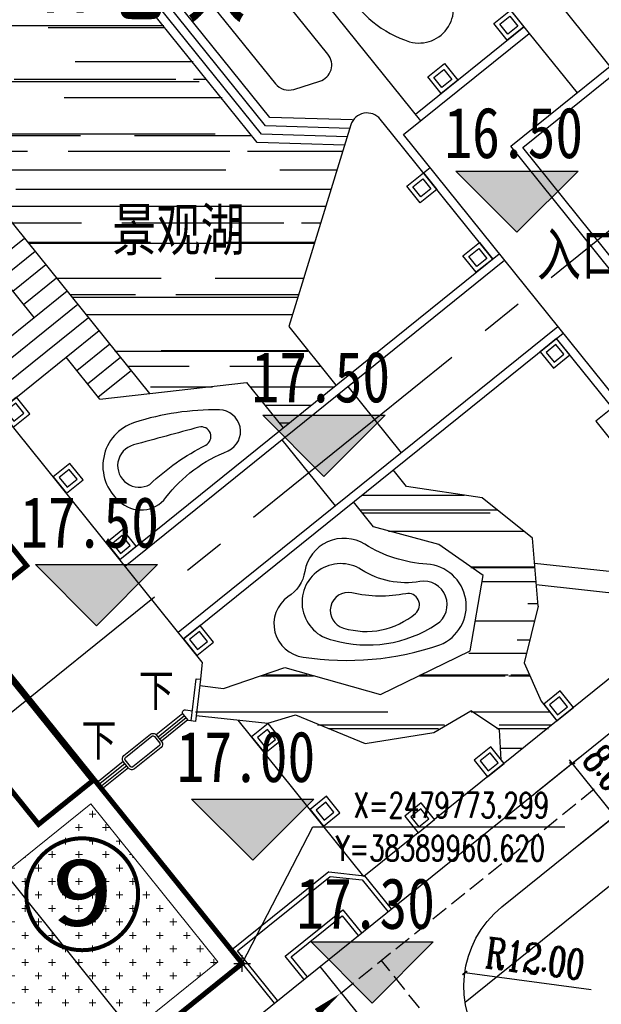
# Model space of a CAD drawing. Extents: x 38389316 to 38391210, y 2479116 to 2480544.
# Tile 20 of 68: x 38389934 to 38390003, y 2479768 to 2479884. Entities that reach past the tile are written whole.
import ezdxf
from ezdxf.enums import TextEntityAlignment as Align

# ---------------------------------------------------------------- set-up
doc = ezdxf.new("R2010")
doc.units = 0
doc.header["$LTSCALE"] = 2
doc.linetypes.add('CENTER2', pattern=[1.125, 0.75, -0.125, 0.125, -0.125])
doc.linetypes.add('DASH', pattern=[0.35, 0.25, -0.1])
doc.layers.get('0').update_dxf_attribs({"linetype": 'CONTINUOUS', "lineweight": 9})
doc.layers.get('Defpoints').update_dxf_attribs({"linetype": 'CONTINUOUS', "lineweight": 9})
for name, color, linetype in [('DIM_COOR', 3, 'CONTINUOUS'), ('DIM_ELEV', 3, 'CONTINUOUS'), ('DIM_SYMB', 3, 'CONTINUOUS'), ('PUB_TEXT', 7, 'CONTINUOUS'), ('u-road', 4, 'CONTINUOUS'), ('ZJ', 7, 'CONTINUOUS'), ('建筑占地', 3, 'CONTINUOUS'), ('建筑轮廓', 2, 'CONTINUOUS'), ('文字', 7, 'CONTINUOUS'), ('校内道路中线', 1, 'CONTINUOUS'), ('路中线', 7, 'CENTER2'), ('道路', 33, 'CONTINUOUS')]:
    doc.layers.add(name, color=color, linetype=linetype)
for name, color, linetype, lineweight in [('图框文字', 7, 'CONTINUOUS', 9), ('尺寸标注', 7, 'CONTINUOUS', 9), ('屋顶绿化线', 126, 'CONTINUOUS', 9)]:
    doc.layers.add(name, color=color, linetype=linetype, lineweight=lineweight)
doc.styles.add('-宋体', font='txt', dxfattribs={"width": 0.8})
doc.styles.add('_TCH_DIM', font='SIMPLEX', dxfattribs={"bigfont": 'GBCBIG'})
doc.styles.add('_TCH_LABEL_T3', font='COMPLEX', dxfattribs={"width": 0.7058823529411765, "bigfont": 'GBCBIG'})
doc.styles.add('HZTXT', font='txt', dxfattribs={"width": 0.8})
doc.styles.add('中等线体', font='txt', dxfattribs={"width": 0.8})
doc.styles.add('宋体', font='txt', dxfattribs={"width": 0.8, "height": 8})
doc.dimstyles.new('_TCH_ARCH_M_M&&1', dxfattribs={"dimtxt": 1.275, "dimasz": 0.5, "dimexe": 1.25, "dimexo": 1.5, "dimgap": 0.6125, "dimtad": 1, "dimzin": 1, "dimdsep": 46, "dimtxsty": '_TCH_LABEL_T3', "dimblk": 'ARCHTICK', "dimcen": 0.09, "dimclrt": 7, "dimazin": 2, "dimtfac": 1, "dimtix": 1, "dimtmove": 2, "dimatfit": 3, "dimfxl": 1, "dimtolj": 1, "dimtzin": 0, "dimarcsym": 0})
pattern_1 = [(77.67293414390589, (27771340.87622213, -34495599.23378509), (9.186081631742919, 12.29224569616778), [95.24999999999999, -12.7, 31.75, -6.349999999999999]), (77.67293414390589, (27771345.78106787, -34495591.66083431), (6.895113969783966, -8.0066455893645), [19.05, -2.095499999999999, 38.09999999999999, -4.762499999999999]), (77.67293414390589, (27771346.82711866, -34495597.28430782), (11.20591457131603, 31.35041704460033), [50.79999999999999, -8.889999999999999, 25.4, -6.349999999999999])]

# ---------------------------------------------------------------- blocks, each defined once
blk = doc.blocks.new('hyvahavb')
at = {"layer": 'DIM_ELEV'}
blk.add_hatch(color=10, dxfattribs=at).paths.add_polyline_path([(-173.179577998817, -4360.830655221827), (-182.1795779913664, -4351.830655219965), (-164.1795779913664, -4351.83065522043)])
at = {"layer": 'DIM_ELEV', "color": 10}
for p, q in [((-173.179577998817, -4360.830655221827), (-182.1795779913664, -4351.830655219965)), ((-182.1795779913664, -4351.830655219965), (-164.1795779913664, -4351.83065522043)), ((-173.179577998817, -4360.830655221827), (-164.1795779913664, -4351.83065522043))]:
    blk.add_line(p, q, dxfattribs=at)
blk = doc.blocks.new('_ArchTick')
at = {"color": 0, "linetype": 'ByBlock', "const_width": 0.4}
blk.add_lwpolyline([(-0.5, -0.5), (0.5, 0.5)], dxfattribs=at)
blk = doc.blocks.new('*D84')
at = {"layer": 'Defpoints', "color": 0}
for p in [(38389879.76154701, 2479849.676735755), (38389874.65340468, 2479845.564328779), (38389943.75978693, 2479759.725247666)]:
    blk.add_point(p, dxfattribs=at)
at = {"layer": '尺寸标注', "color": 0, "lineweight": -2}
for p, q in [((38389875.82181323, 2479846.504978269), (38389880.7352208, 2479850.46061033)), ((38389948.86792926, 2479763.837654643), (38389879.76154701, 2479849.676735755)), ((38389944.92819548, 2479760.665897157), (38389949.84160305, 2479764.621529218))]:
    blk.add_line(p, q, dxfattribs=at)
at = {"layer": '尺寸标注', "color": 0, "lineweight": -2, "xscale": 0.5, "yscale": 0.5, "zscale": 0.5}
for p, rotation in [((38389879.76154701, 2479849.676735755), 128.8364633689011), ((38389948.86792926, 2479763.837654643), 308.8364633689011)]:
    blk.add_blockref('_ArchTick', p, dxfattribs=dict(at, rotation=rotation))
at = {"layer": '尺寸标注', "color": 7, "insert": (38389919.31012385, 2479804.937546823), "char_height": 3.5, "attachment_point": 5, "rotation": 308.8364633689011, "style": '_TCH_LABEL_T3'}
blk.add_mtext('\\A1;110.20', dxfattribs=at)
blk = doc.blocks.new('*D102')
at = {"layer": 'Defpoints', "color": 0}
for p in [(38389982.2401813, 2479928.238748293), (38389897.58967462, 2479866.899537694), (38389900.91632077, 2479862.767413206)]:
    blk.add_point(p, dxfattribs=at)
at = {"layer": '尺寸标注', "color": 0, "lineweight": -2}
for p, q in [((38389981.29953166, 2479929.407156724), (38389978.12966046, 2479933.344546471)), ((38389978.91353516, 2479932.370872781), (38389897.58967462, 2479866.899537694)), ((38389899.97567113, 2479863.935821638), (38389896.80579993, 2479867.873211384))]:
    blk.add_line(p, q, dxfattribs=at)
at = {"layer": '尺寸标注', "color": 0, "lineweight": -2, "xscale": 0.5, "yscale": 0.5, "zscale": 0.5}
for p, rotation in [((38389978.91353516, 2479932.370872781), 38.83647059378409), ((38389897.58967462, 2479866.899537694), 218.8364705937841)]:
    blk.add_blockref('_ArchTick', p, dxfattribs=dict(at, rotation=rotation))
at = {"layer": '尺寸标注', "color": 7, "insert": (38389935.94286741, 2479901.306955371), "char_height": 3.5, "attachment_point": 5, "rotation": 38.83647059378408, "style": '_TCH_LABEL_T3'}
blk.add_mtext('\\A1;104.40', dxfattribs=at)
blk = doc.blocks.new('JHAJAVHB')
at = {"layer": '道路'}
h = blk.add_hatch(dxfattribs=at)
h.set_pattern_fill('AR-RROOF', color=170, scale=5, style=0)
h.set_pattern_definition(pattern_1)
h.paths.add_polyline_path([(38389925.11470075, 2479892.030639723), (38389924.33794822, 2479892.995466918), (38389918.09930094, 2479887.987561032), (38389918.4272358, 2479887.580227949), (38389921.85073613, 2479886.597940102), (38389923.32700734, 2479882.852274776), (38389930.18929894, 2479887.762315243), (38389926.18734831, 2479890.698272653)])
h = blk.add_hatch(dxfattribs=at)
h.set_pattern_fill('AR-RROOF', color=170, scale=5, style=0)
h.set_pattern_definition(pattern_1)
h.paths.add_polyline_path([(38389919.35036795, 2479850.514066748), (38389915.86658752, 2479851.275377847), (38389916.78588134, 2479859.799572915), (38389918.43136743, 2479862.761557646), (38389916.91239211, 2479871.47985097), (38389919.88802823, 2479879.113784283), (38389930.18929894, 2479887.762315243), (38389937.04818258, 2479887.942191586), (38389944.72087173, 2479885.580199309), (38389948.11289743, 2479878.772359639), (38389947.49491909, 2479869.813007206), (38389949.06840059, 2479867.858539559), (38389944.39476667, 2479864.095941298), (38389942.03131375, 2479867.031655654), (38389941.64644267, 2479874.993148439), (38389939.19710001, 2479880.840103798), (38389930.21945657, 2479881.268432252), (38389922.92450631, 2479872.038001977), (38389923.62362049, 2479860.348929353), (38389919.67874002, 2479853.814227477)])
h = blk.add_hatch(dxfattribs=at)
h.set_pattern_fill('AR-RROOF', color=170, scale=5, style=0)
h.set_pattern_definition([(77.67293414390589, (27771340.87622213, -34495599.23378509), (9.186081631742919, 12.29224569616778), [95.24999999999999, -12.7, 31.75, -6.35]), (77.67293414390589, (27771345.78106787, -34495591.66083432), (6.895113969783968, -8.006645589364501), [19.05, -2.095499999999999, 38.09999999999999, -4.762499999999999]), (77.67293414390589, (27771346.82711866, -34495597.28430782), (11.20591457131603, 31.35041704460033), [50.8, -8.889999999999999, 25.4, -6.35])])
h.paths.add_polyline_path([(38389983.31186917, 2479843.98096282), (38389985.19790168, 2479854.095901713), (38389962.93340741, 2479852.231049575), (38389957.37253614, 2479859.138371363), (38389951.14102417, 2479854.121573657), (38389955.43044708, 2479848.793555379), (38389951.73748456, 2479837.911961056), (38389971.49140868, 2479813.376080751), (38389969.15414907, 2479811.494415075), (38389975.64183681, 2479803.436755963), (38389980.46384238, 2479802.916047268), (38389982.66700865, 2479804.689748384), (38389988.63232738, 2479804.045564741), (38389995.39489509, 2479795.645774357), (38390001.23685151, 2479800.349005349), (38389999.66912487, 2479802.296324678), (38390001.61649734, 2479803.864042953), (38390008.29490538, 2479821.833286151), (38389999.28110349, 2479824.145187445)])
at = {"layer": '道路', "flags": 128}
for points in [[(38389976.49349602, 2479913.046442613), (38389957.7990002, 2479897.995999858), (38389987.8998857, 2479860.607008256), (38390002.6996161, 2479872.521878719)], [(38389982.13741202, 2479906.036006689), (38389970.45335218, 2479896.629479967), (38389989.26640558, 2479873.261360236), (38390000.95055854, 2479882.667961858)], [(38389982.76451382, 2479905.257069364), (38389971.85939126, 2479896.477644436), (38389989.41824113, 2479874.667399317), (38390000.32345673, 2479883.446899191)], [(38389936.79386106, 2479903.037895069), (38389909.92052338, 2479881.402883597)], [(38389939.48181337, 2479887.193012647), (38389940.67263134, 2479898.220041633), (38389936.79387516, 2479903.037906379)], [(38389941.91544421, 2479886.443833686), (38389943.0632733, 2479897.072784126)], [(38389960.15538451, 2479893.474444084), (38389968.30807292, 2479883.347805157)], [(38389926.18734831, 2479890.698272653), (38389924.33794822, 2479892.995466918), (38389924.33794822, 2479892.995466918)], [(38389937.04818258, 2479887.942191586), (38389930.18929894, 2479887.762315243), (38389926.18734831, 2479890.698272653)], [(38389918.09937936, 2479887.987463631), (38389918.4272358, 2479887.580227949), (38389921.85073613, 2479886.597940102), (38389923.32700732, 2479882.852274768)], [(38389937.04818258, 2479887.942191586), (38389944.72087173, 2479885.580199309), (38389948.11289743, 2479878.772359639), (38389947.49491909, 2479869.813007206), (38389949.06840059, 2479867.858539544)], [(38389924.37616044, 2479847.979580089), (38389969.08707292, 2479883.974953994)], [(38389925.00326017, 2479847.200641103), (38389969.7141747, 2479883.196016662)], [(38389915.87581697, 2479851.360958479), (38389916.78588134, 2479859.799572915), (38389918.43136741, 2479862.761557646), (38389916.91239211, 2479871.47985097), (38389919.8880282, 2479879.113784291), (38389923.32700732, 2479882.852274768)], [(38389919.39974615, 2479851.010321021), (38389919.67874002, 2479853.814227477), (38389923.62362049, 2479860.348929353), (38389922.92450631, 2479872.038001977), (38389922.92450631, 2479872.038001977), (38389930.21945657, 2479881.268432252), (38389939.19710001, 2479880.840103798), (38389941.64644266, 2479874.993148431), (38389942.03131375, 2479867.031655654), (38389944.39476664, 2479864.095941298)], [(38389907.97318006, 2479879.835129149), (38389901.58599898, 2479874.692979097)], [(38389931.27429038, 2479839.411277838), (38389975.98520081, 2479875.406650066)], [(38389901.58600605, 2479874.69298476), (38389916.40672556, 2479856.283833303)], [(38389931.90139006, 2479838.632338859), (38389976.6123026, 2479874.627712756)], [(38389975.8332943, 2479874.000557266), (38389987.74805015, 2479859.200969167)], [(38389990.55285479, 2479861.459042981), (38390003.32679664, 2479871.743004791)], [(38390029.97861987, 2479838.637825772), (38390002.6996161, 2479872.521878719)], [(38389957.52437539, 2479860.544410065), (38389951.25337829, 2479868.333799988)], [(38389983.98563039, 2479863.874363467), (38389984.7645641, 2479864.501462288)], [(38389989.925753, 2479862.237980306), (38390024.60504253, 2479819.162013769)], [(38389949.73498549, 2479854.273412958), (38389943.46398839, 2479862.062802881)], [(38389949.83420898, 2479832.303815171), (38389951.73770796, 2479837.912619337), (38389955.43044708, 2479848.793555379), (38389951.14102416, 2479854.121573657)], [(38389985.19790168, 2479854.095901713), (38389983.31186917, 2479843.98096282), (38389999.28110349, 2479824.145187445), (38390008.29490538, 2479821.833286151)], [(38389986.2312758, 2479854.182456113), (38389984.37923256, 2479844.249804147), (38389999.8515656, 2479825.031241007), (38390008.64520126, 2479822.775808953)], [(38389987.26464989, 2479854.269010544), (38389985.44659589, 2479844.518645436), (38390000.42202769, 2479825.917294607), (38390008.99549714, 2479823.718331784)], [(38389988.29802399, 2479854.355564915), (38389986.51395923, 2479844.787486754), (38390000.99248982, 2479826.803348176), (38390009.34579301, 2479824.660854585)], [(38389915.12521933, 2479850.929044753), (38389920.10065007, 2479850.433980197), (38389920.15426183, 2479850.931097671), (38389915.17883109, 2479851.426162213), (38389915.12521933, 2479850.929044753)], [(38389922.17534892, 2479850.713133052), (38389920.15426182, 2479850.931097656)], [(38389922.17534892, 2479850.713133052), (38389977.86833079, 2479781.535618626)], [(38389951.73748456, 2479837.911961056), (38389971.49096106, 2479813.375720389)], [(38389950.03788351, 2479832.050826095), (38389953.93211123, 2479835.185965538)], [(38389951.29208606, 2479830.492950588), (38389955.18631481, 2479833.628090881)], [(38389949.83420898, 2479832.303815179), (38389953.8004911, 2479827.37719965)], [(38389952.54628859, 2479828.935075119), (38389956.44051838, 2479832.070216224)], [(38389946.01066204, 2479821.105814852), (38389957.69472191, 2479830.512341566)], [(38389947.26486561, 2479819.547940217), (38389958.94892548, 2479828.954466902)], [(38389948.51906915, 2479817.990065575), (38389960.20312904, 2479827.396592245)], [(38389957.56264596, 2479822.703208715), (38389961.4573326, 2479825.838717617)], [(38389958.81684953, 2479821.14533405), (38389962.71153615, 2479824.28084296)], [(38389949.77372984, 2479816.432558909), (38389957.56264596, 2479822.703208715)], [(38389957.56309871, 2479822.703573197), (38389974.60351746, 2479801.53725449)], [(38389960.0710531, 2479819.587459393), (38389963.96573973, 2479822.722968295)], [(38389961.32525665, 2479818.029584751), (38389965.21994328, 2479821.165093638)], [(38389962.57946019, 2479816.471710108), (38389966.47414683, 2479819.607218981)]]:
    blk.add_lwpolyline(points, dxfattribs=at)
for points in [[(38389924.33082612, 2479893.004313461), (38389926.2781653, 2479894.572073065), (38389927.8459249, 2479892.624733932), (38389925.8985754, 2479891.056965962)], [(38389925.03384382, 2479892.928395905), (38389926.20224936, 2479893.869053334), (38389927.14290515, 2479892.700649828), (38389925.97449337, 2479891.759987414)], [(38389958.20804901, 2479891.906687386), (38389960.15538817, 2479893.474447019), (38389961.72314782, 2479891.527107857), (38389959.77579831, 2479889.959339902)], [(38389916.15196671, 2479886.419766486), (38389918.09930585, 2479887.987526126), (38389919.66706549, 2479886.040186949), (38389917.71971598, 2479884.472419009)], [(38389916.85498441, 2479886.343848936), (38389918.02338995, 2479887.284506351), (38389918.96404574, 2479886.116102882), (38389917.79563396, 2479885.175440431)], [(38389964.79297414, 2479883.727384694), (38389966.74031329, 2479885.295144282), (38389968.30807292, 2479883.347805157), (38389966.36072343, 2479881.78003718)], [(38389965.49599185, 2479883.651467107), (38389966.6643974, 2479884.592124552), (38389967.60505319, 2479883.423721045), (38389966.4366414, 2479882.483058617)], [(38389907.9731073, 2479879.835219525), (38389909.92044646, 2479881.402979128), (38389911.48820606, 2479879.455640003), (38389909.54085657, 2479877.887872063)], [(38389908.67612498, 2479879.759301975), (38389909.84453056, 2479880.699959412), (38389910.78518634, 2479879.531555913), (38389909.61677456, 2479878.590893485)], [(38389975.45370497, 2479870.485467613), (38389977.40105245, 2479872.05321689), (38389975.83330315, 2479874.000564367), (38389973.88594531, 2479872.432806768)], [(38389975.52962253, 2479871.188485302), (38389976.6980331, 2479872.129136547), (38389975.75738351, 2479873.297545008), (38389974.58896674, 2479872.356888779)], [(38390002.94736907, 2479868.227696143), (38390004.89471652, 2479869.795445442), (38390003.32696722, 2479871.742792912), (38390001.37960941, 2479870.175035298)], [(38389906.35188423, 2479868.773226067), (38389908.29922339, 2479870.340985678), (38389909.86698301, 2479868.393646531), (38389907.91963353, 2479866.825878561)], [(38390003.02328661, 2479868.93071381), (38390004.19169718, 2479869.87136507), (38390003.25104759, 2479871.039773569), (38390002.08263086, 2479870.099117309)], [(38389907.05490195, 2479868.697308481), (38389908.22330748, 2479869.637965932), (38389909.16396326, 2479868.469562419), (38389907.99555148, 2479867.528900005)], [(38389982.03828293, 2479862.306614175), (38389983.98563039, 2479863.874363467), (38389982.41788113, 2479865.821710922), (38389980.47052332, 2479864.2539533)], [(38389982.1142005, 2479863.009631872), (38389983.28261108, 2479863.950283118), (38389982.3419615, 2479865.118691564), (38389981.17354472, 2479864.178035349)], [(38389995.15799581, 2479861.956678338), (38389997.10534331, 2479863.524427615), (38389995.53759399, 2479865.471775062), (38389993.5902362, 2479863.904017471)], [(38389995.23391339, 2479862.659696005), (38389996.40232393, 2479863.600347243), (38389995.46167438, 2479864.768755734), (38389994.29325762, 2479863.828099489)], [(38389913.25002657, 2479860.204933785), (38389915.19736572, 2479861.772693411), (38389916.76512536, 2479859.825354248), (38389914.81777587, 2479858.257586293)], [(38389913.95304425, 2479860.129016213), (38389915.12144981, 2479861.069673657), (38389916.0621056, 2479859.901270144), (38389914.89369382, 2479858.96060773)], [(38389922.80841947, 2479849.926917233), (38389924.75575863, 2479851.494676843), (38389926.32351828, 2479849.547337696), (38389924.37616876, 2479847.979569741)], [(38389923.51143716, 2479849.850999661), (38389924.67984273, 2479850.791657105), (38389925.62049849, 2479849.623253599), (38389924.45208673, 2479848.682591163)], [(38389931.90139839, 2479838.632328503), (38389933.84873755, 2479840.200088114), (38389935.41649717, 2479838.252748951), (38389933.46914768, 2479836.684981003)], [(38389932.60441609, 2479838.556410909), (38389933.77282165, 2479839.497068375), (38389934.71347742, 2479838.328664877), (38389933.54506564, 2479837.388002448)], [(38389938.17215557, 2479830.842745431), (38389940.11949475, 2479832.410505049), (38389941.68725434, 2479830.463165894), (38389939.73990484, 2479828.895397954)], [(38389938.87517326, 2479830.766827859), (38389940.04357882, 2479831.707485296), (38389940.9842346, 2479830.53908179), (38389939.81582283, 2479829.598419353)], [(38389944.44291274, 2479823.053162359), (38389946.3902519, 2479824.620921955), (38389947.95801153, 2479822.673582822), (38389946.01066204, 2479821.105814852)], [(38389945.14593045, 2479822.977244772), (38389946.314336, 2479823.917902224), (38389947.25499176, 2479822.749498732), (38389946.08657999, 2479821.808836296)]]:
    blk.add_lwpolyline(points, close=True, dxfattribs=at)
for points in [[(38389925.28189793, 2479862.182630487, -0.1212041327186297), (38389930.12805834, 2479877.628610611, -0.7991802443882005), (38389939.08455905, 2479874.103118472, 0.1239089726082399), (38389939.80375927, 2479866.464639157, -0.5333186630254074), (38389935.17120712, 2479860.235521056, 0.2156476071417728), (38389931.84304734, 2479858.920691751, -0.6805406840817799), (38389925.28189793, 2479862.182630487, -30.0854113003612)], [(38389927.97465634, 2479865.21333161, -0.2178689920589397), (38389932.41056996, 2479876.731144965, -0.8124135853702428), (38389936.8980924, 2479873.723946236, 0.1867702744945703), (38389936.79399994, 2479866.709912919, -1.206160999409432), (38389927.97465634, 2479865.21333161, -0.9819020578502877)], [(38389929.63418769, 2479866.116411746, -0.253697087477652), (38389933.13309415, 2479874.029999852, -0.7690144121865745), (38389935.15563703, 2479872.414209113, 0.1084005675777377), (38389933.90547775, 2479866.196842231, -0.9651132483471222), (38389929.63418769, 2479866.116411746, -4.640571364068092)], [(38389998.74093647, 2479858.975375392, -0.7662228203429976), (38390006.12205414, 2479861.50950259, 0.04655603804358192), (38390016.17177212, 2479848.200314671, -0.2574804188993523), (38390018.3194778, 2479839.261055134, -0.7560532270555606), (38390010.59764917, 2479839.200500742, 0.153798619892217), (38390003.11943446, 2479850.390806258, -0.1957239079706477), (38389998.74093647, 2479858.975375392, -0.1129420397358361)], [(38389987.74805015, 2479859.200969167), (38389989.07603345, 2479857.551451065, -0.6011502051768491), (38389987.68509227, 2479854.304226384), (38389962.93340741, 2479852.231049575), (38389957.37253614, 2479859.138371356)], [(38390007.73697682, 2479834.372270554, -0.5172660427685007), (38390006.84449953, 2479831.232000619), (38390003.84502912, 2479830.173798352, -0.3181603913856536), (38390001.6217571, 2479830.805661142), (38389990.52366398, 2479844.590854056, -0.3080421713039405), (38389990.343369, 2479846.834383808), (38389991.93851411, 2479849.636930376, -0.5290026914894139), (38389995.23455837, 2479849.90180774), (38390007.73697682, 2479834.372270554)], [(38389940.17219414, 2479842.380804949, 0.1373381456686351), (38389947.12382146, 2479848.396899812, -0.7927961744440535), (38389951.60906968, 2479846.338219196, -0.08133030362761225), (38389948.03073801, 2479836.902523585, -0.593343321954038), (38389938.58666466, 2479837.13872283, -0.4530772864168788), (38389940.17219414, 2479842.380804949, -0.4946909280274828)], [(38389941.28922001, 2479840.209116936, 0.07359653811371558), (38389947.21409325, 2479845.650577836, -0.9010295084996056), (38389949.09615503, 2479844.425710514, -0.003127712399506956), (38389945.40918235, 2479837.329353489, -1.13307643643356), (38389941.28922001, 2479840.209116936, -0.3885265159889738)]]:
    blk.add_lwpolyline(points, format="xyb", dxfattribs=at)
blk = doc.blocks.new('*D145')
at = {"layer": 'Defpoints', "color": 0}
for p in [(38390005.2553293, 2479896.017678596), (38390039.74528593, 2479853.176694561), (38390035.61316144, 2479849.850048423)]:
    blk.add_point(p, dxfattribs=at)
at = {"layer": '尺寸标注', "color": 0, "lineweight": -2}
for p, q in [((38390004.08692087, 2479895.077028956), (38390000.14953113, 2479891.90715776)), ((38390001.12320482, 2479892.691032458), (38390035.61316144, 2479849.850048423)), ((38390038.5768775, 2479852.236044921), (38390034.63948776, 2479849.066173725))]:
    blk.add_line(p, q, dxfattribs=at)
at = {"layer": '尺寸标注', "color": 0, "lineweight": -2, "xscale": 0.5, "yscale": 0.5, "zscale": 0.5}
for p, rotation in [((38390001.12320482, 2479892.691032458), 128.8364706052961), ((38390035.61316144, 2479849.850048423), 308.8364706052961)]:
    blk.add_blockref('_ArchTick', p, dxfattribs=dict(at, rotation=rotation))
at = {"layer": '尺寸标注', "color": 7, "insert": (38390018.84907144, 2479876.740527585), "char_height": 3.5, "attachment_point": 5, "rotation": 308.8364706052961, "style": '_TCH_LABEL_T3'}
blk.add_mtext('\\A1;55.00', dxfattribs=at)
blk = doc.blocks.new('A$C27605B2D')
at = {"layer": '建筑轮廓', "const_width": 599.9999999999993, "flags": 128}
for points in [[(24900.00022125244, 110199.9995117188), (24900.00021743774, 80199.99950027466), (8100.000221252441, 80199.99950027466), (8100.000217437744, 56999.99950027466), (-8399.999774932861, 56999.99950790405), (-8399.999774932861, 23199.99950027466), (8100.000225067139, 23199.99949645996), (8100.000217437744, -0.000499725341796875), (59100.00022506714, -0.0005035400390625), (59100.00022506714, 52399.99951171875), (68700.00022125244, 52399.99951553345), (68700.0182685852, 110199.9995193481)], [(8100.000217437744, -0.000499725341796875), (8100.000221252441, 30399.99950027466), (17100.00023269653, 30399.99950790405), (17100.00021362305, 27399.99950408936), (38500.00021743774, 27399.99950408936), (38500.00020599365, 52799.99949645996), (17100.00023269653, 52799.99950790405), (17100.00022888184, 49799.99950408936), (8100.000228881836, 49799.99951171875), (8100.000217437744, 80199.99950027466), (59100.00021743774, 80199.99951171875), (59100.00022506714, -0.0005035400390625)], [(50700.00022125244, 52399.99950027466), (58900.00021743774, 52399.99950027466), (58900.00021362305, 27799.99950408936), (50700.00022506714, 27799.99950027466)]]:
    blk.add_lwpolyline(points, close=True, dxfattribs=at)
blk = doc.blocks.new('*D158')
at = {"layer": 'Defpoints', "color": 0}
for p in [(38389986.83988907, 2479772.18740138), (38389998.73516314, 2479770.60548643)]:
    blk.add_point(p, dxfattribs=at)
at = {"layer": '尺寸标注', "color": 0, "lineweight": -2}
blk.add_line((38390001.70898166, 2479770.210007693), (38389986.83988907, 2479772.18740138), dxfattribs=at)
at = {"layer": '尺寸标注', "color": 0, "lineweight": -2, "xscale": 0.5, "yscale": 0.5, "zscale": 0.5, "rotation": 172.4248631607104}
blk.add_blockref('_ArchTick', (38389986.83988907, 2479772.18740138), dxfattribs=at)
at = {"layer": '尺寸标注', "color": 7, "insert": (38389995.13259397, 2479773.858791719), "char_height": 3.5, "attachment_point": 5, "rotation": 352.4248631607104, "style": '_TCH_LABEL_T3'}
blk.add_mtext('\\A1;R12.00', dxfattribs=at)
blk = doc.blocks.new('*D175')
at = {"layer": 'Defpoints', "color": 0}
for p in [(38389999.49421185, 2479796.892532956), (38389994.04735652, 2479792.507437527), (38389999.06415748, 2479786.275922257)]:
    blk.add_point(p, dxfattribs=at)
at = {"layer": '尺寸标注', "color": 0, "lineweight": -2}
for p, q in [((38389995.21576495, 2479793.44808716), (38390000.46788555, 2479797.67640765)), ((38389999.49421185, 2479796.892532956), (38389999.18066198, 2479797.282002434)), ((38390004.51101282, 2479790.661017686), (38389999.49421185, 2479796.892532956)), ((38390000.23256591, 2479787.21657189), (38390005.48468651, 2479791.44489238)), ((38390004.51101282, 2479790.661017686), (38390004.8245627, 2479790.271548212))]:
    blk.add_line(p, q, dxfattribs=at)
at = {"layer": '尺寸标注', "color": 0, "lineweight": -2, "xscale": 0.5, "yscale": 0.5, "zscale": 0.5}
for p, rotation in [((38389999.49421185, 2479796.892532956), 308.836470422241), ((38390004.51101282, 2479790.661017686), 128.836470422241)]:
    blk.add_blockref('_ArchTick', p, dxfattribs=dict(at, rotation=rotation))
at = {"layer": '尺寸标注', "color": 7, "insert": (38390004.14469446, 2479795.501299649), "char_height": 3.5, "attachment_point": 5, "rotation": 308.83647042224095, "style": '_TCH_LABEL_T3'}
blk.add_mtext('\\A1;8.00', dxfattribs=at)

msp = doc.modelspace()

# ---------------------------------------------------------------- hatches: boundary and pattern name
at = {"layer": '屋顶绿化线'}
h = msp.add_hatch(dxfattribs=at)
h.set_pattern_fill('CROSS', color=256, style=0)
h.set_pattern_definition([(0, (0, 0), (1.5875, 1.5875), [0.79375, -2.38125]), (90, (0.396875, -0.396875), (-1.5875, 1.5875), [0.79375, -2.38125])])
h.paths.add_polyline_path([(38389895.09946088, 2479790.260531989), (38389921.42759889, 2479811.456502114), (38389915.53286164, 2479818.778528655), (38389919.03808711, 2479821.60047734), (38389909.94514135, 2479832.895092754), (38389873.95815983, 2479803.92308625), (38389879.10037743, 2479797.5357865), (38389885.25399548, 2479802.48987419)])
h.paths.add_polyline_path([(38389942.78101341, 2479792.108690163), (38389913.18133164, 2479768.278901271), (38389917.50831962, 2479762.904222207), (38389910.49786867, 2479757.260324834), (38389921.1585637, 2479744.018361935), (38389957.76869643, 2479773.492048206)])

# ---------------------------------------------------------------- linework, layer by layer
at = {"layer": 'DIM_COOR', "color": 3}
for p, q in [((38389960.62011058, 2479773.29897284), (38389968.93610154, 2479789.400729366)), ((38389968.93610154, 2479789.400729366), (38389998.63610154, 2479789.400729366)), ((38389960.62011058, 2479772.29897284), (38389960.62011058, 2479774.29897284)), ((38389959.62011058, 2479773.29897284), (38389961.62011058, 2479773.29897284))]:
    msp.add_line(p, q, dxfattribs=at)
at = {"layer": 'DIM_SYMB', "color": 3}
for points in [[(38389951.65012152, 2479801.981930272, 0, 0, 0), (38389953.53142064, 2479799.645113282, 0, 0.8000000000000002, 0), (38389951.65012152, 2479801.981930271, 0, 0, 0)], [(38389944.89876781, 2479796.135808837, 0, 0, 0), (38389946.78006693, 2479793.798991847, 0, 0.8000000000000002, 0), (38389944.89876781, 2479796.135808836, 0, 0, 0)], [(38389915.45162873, 2479724.097154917, 0, 0, 0), (38389972.18822761, 2479769.774285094, 0, 0.9333333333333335, 0), (38389969.46194695, 2479767.579428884, 0, 0, 0)]]:
    msp.add_lwpolyline(points, format="xyseb", dxfattribs=at)
at = {"layer": 'u-road', "flags": 128}
for points in [[(38389930.17963018, 2479741.089497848), (38390032.92935354, 2479823.810134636, 0.4142135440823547), (38390034.75142438, 2479840.682598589), (38389968.02815716, 2479923.5615315, 0.414213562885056), (38389951.15569271, 2479925.383602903), (38389860.64198466, 2479852.515627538, 0.4142186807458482), (38389859.73091215, 2479844.079324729), (38389866.12810078, 2479836.133275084)], [(38390001.92992868, 2479747.501415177), (38389989.38788435, 2479763.080303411, -0.4142131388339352), (38389991.2099666, 2479779.952754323), (38390037.94206852, 2479817.575325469, -0.4141678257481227), (38390054.81335772, 2479815.754713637), (38390060.7106802, 2479808.43181727)]]:
    msp.add_lwpolyline(points, format="xyb", dxfattribs=at)
msp.add_lwpolyline([(38389969.75778774, 2479772.952653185), (38389977.25237335, 2479763.64345886)], dxfattribs=at)
at = {"layer": 'ZJ', "color": 3, "linetype": 'Continuous', "const_width": 0.4705883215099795}
msp.add_lwpolyline([(38389948.36716017, 2479781.451675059, 1), (38389935.19068718, 2479781.451673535, 1)], format="xyb", close=True, dxfattribs=at)
at = {"layer": '屋顶绿化线', "flags": 128}
msp.add_lwpolyline([(38389921.1585637, 2479744.018361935), (38389910.49786867, 2479757.260324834), (38389917.50831962, 2479762.904222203), (38389913.18133163, 2479768.278901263), (38389942.78101341, 2479792.108690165), (38389957.76869643, 2479773.492048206)], close=True, dxfattribs=at)
at = {"layer": '建筑占地', "color": 6, "flags": 128}
msp.add_lwpolyline([(38389864.87400857, 2479837.6912394), (38389898.9915505, 2479865.158217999), (38389935.23790013, 2479820.135533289), (38389927.76008533, 2479814.115375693), (38389960.6201101, 2479773.298972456), (38389920.89422148, 2479741.316887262), (38389906.34550871, 2479759.388272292), (38389893.49301533, 2479749.041127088), (38389872.29704514, 2479775.369265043), (38389885.14953803, 2479785.716409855), (38389870.60082477, 2479803.787794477), (38389883.68699984, 2479814.32306959)], close=True, dxfattribs=at)
at = {"layer": '校内道路中线', "color": 10, "linetype": 'DASH', "ltscale": 4, "flags": 128}
for points in [[(38389908.93848223, 2479718.853593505), (38390047.90086754, 2479830.728522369)], [(38390028.92788677, 2479709.182421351), (38389977.01741498, 2479773.662135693)]]:
    msp.add_lwpolyline(points, dxfattribs=at)
at = {"layer": '路中线', "color": 8, "ltscale": 20, "flags": 128}
msp.add_lwpolyline([(38389856.80740263, 2479741.202853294), (38390378.67402352, 2480161.341541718)], dxfattribs=at)
at = {"layer": '道路', "flags": 128}
for points in [[(38389994.42245277, 2479882.803186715), (38390000.06633152, 2479875.792720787)], [(38389953.62649545, 2479802.716303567), (38389950.51073948, 2479800.207904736)], [(38389953.82716735, 2479802.46704309), (38389950.71141139, 2479799.958644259)], [(38389954.02783926, 2479802.217782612), (38389950.91208329, 2479799.709383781)], [(38389954.22851116, 2479801.968522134), (38389951.11275519, 2479799.460123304)], [(38389946.61604451, 2479797.072406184), (38389943.50028852, 2479794.564007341)], [(38389946.81671641, 2479796.823145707), (38389943.70096043, 2479794.314746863)], [(38389947.01738832, 2479796.573885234), (38389943.90163233, 2479794.065486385)], [(38389947.21806023, 2479796.324624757), (38389944.10230424, 2479793.816225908)], [(38389986.87759341, 2479768.762109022), (38390009.14922903, 2479786.692314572)], [(38389970.8162791, 2479784.075230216), (38389959.36591509, 2479774.856845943), (38389964.38272414, 2479768.625353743)], [(38389964.7721928, 2479768.938904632), (38389960.06893463, 2479774.780928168), (38389970.96848918, 2479783.555870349), (38389974.77478717, 2479783.14483532), (38389977.78041904, 2479779.411471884)], [(38389970.81626149, 2479784.075216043), (38389975.0343788, 2479783.619709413), (38389978.16988771, 2479779.725022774)], [(38389967.8879473, 2479771.447305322), (38389965.69309106, 2479774.173585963), (38389972.46981351, 2479779.629345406), (38389974.66466974, 2479776.903064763)], [(38389968.27741595, 2479771.760856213), (38389966.39611062, 2479774.097668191), (38389972.39389574, 2479778.926325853), (38389974.27520108, 2479776.589513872)]]:
    msp.add_lwpolyline(points, dxfattribs=at)
for points in [[(38389955.12764464, 2479801.79987327), (38389954.28528283, 2479801.898004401), (38389953.66796708, 2479802.664790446, -0.6712199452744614), (38389953.93636258, 2479803.150905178), (38389954.77035104, 2479803.053749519)], [(38389947.24317588, 2479796.293427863), (38389946.61604451, 2479797.072406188, -0.4142135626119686), (38389946.69196415, 2479797.775425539), (38389949.80772013, 2479800.283824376, -0.4142135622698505), (38389950.51073948, 2479800.207904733), (38389951.13783919, 2479799.42896574, -0.4142135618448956), (38389951.06191955, 2479798.72594639), (38389947.94616356, 2479796.217547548, -0.4142135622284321), (38389947.24314421, 2479796.293467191), (38389947.24317588, 2479796.293427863)]]:
    msp.add_lwpolyline(points, format="xyb", dxfattribs=at)
msp.add_lwpolyline([(38389947.47684485, 2479796.481573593), (38389946.84972621, 2479797.2605361, -0.414213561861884), (38389946.88009406, 2479797.541743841), (38389949.99585004, 2479800.050142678, -0.4142135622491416), (38389950.27705778, 2479800.019774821), (38389950.90415749, 2479799.240835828, -0.4142135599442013), (38389950.87378964, 2479798.959628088), (38389947.75803366, 2479796.451229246, -0.414169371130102)], format="xyb", close=True, dxfattribs=at)

# ---------------------------------------------------------------- block references
at = {"layer": 'DIM_ELEV', "color": 10}
for p, xscale, yscale, zscale, rotation in [((38390131.52662601, 2483348.065282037), 0.8, 0.8, 0.8, 6.55795981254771e-06), ((38390108.80207926, 2483319.312140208), 0.8, 0.8, 0.8, 6.55795981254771e-06), ((38390082.00398608, 2483301.724326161), 0.8, 0.8, 0.8, 6.55795981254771e-06), ((38390100.41089868, 2483274.129412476), 0.8, 0.8, 0.8, 6.55795981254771e-06), ((38390114.47953358, 2483257.308007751), 0.7999999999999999, 0.7999999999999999, 0.7999999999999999, 6.626585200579e-06)]:
    msp.add_blockref('hyvahavb', p, dxfattribs=dict(at, xscale=xscale, yscale=yscale, zscale=zscale, rotation=rotation))
at = {"layer": '建筑轮廓', "xscale": 0.001, "yscale": 0.001, "zscale": 0.001, "rotation": 38.83646703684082}
msp.add_blockref('A$C27605B2D', (38389914.58481564, 2479736.237380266), dxfattribs=at)
at = {"layer": '道路', "xscale": -1, "rotation": 257.6729341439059}
msp.add_blockref('JHAJAVHB', (27771340.87622213, -34495599.23378509), dxfattribs=at)

# ---------------------------------------------------------------- texts
at = {"layer": 'DIM_ELEV', "color": 10, "style": '-宋体', "width": 0.8}
for s, height, p in [('16.50', 6, (38389984.44907697, 2479868.117900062)), ('17.50', 6, (38389961.72453022, 2479839.364758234)), ('17.50', 6, (38389934.49453453, 2479822.258508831)), ('17.00', 6, (38389952.90144712, 2479794.663595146)), ('17.30', 5.999999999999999, (38389966.99790937, 2479777.381159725))]:
    msp.add_text(s, height=height, rotation=6.616745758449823e-06, dxfattribs=at).set_placement(p)
at = {"layer": 'PUB_TEXT', "color": 7, "style": '宋体', "width": 0.8}
for p in [(38389948.44678748, 2479803.570965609), (38389941.69543377, 2479797.724844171)]:
    msp.add_text('下', height=3.79746835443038, rotation=6.626585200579e-06, dxfattribs=at).set_placement(p)
at = {"layer": 'PUB_TEXT', "color": 7, "style": '_TCH_DIM', "width": 0.7058823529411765}
for s, p in [('X=2479773.299', (38389973.73610155, 2479790.450729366)), ('Y=38389960.620', (38389971.63610154, 2479785.375729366))]:
    msp.add_text(s, height=2.975, dxfattribs=at).set_placement(p)
at = {"layer": 'ZJ', "linetype": 'Continuous', "style": 'HZTXT', "width": 1.310227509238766}
msp.add_text('9', height=7.999999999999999, rotation=6.622017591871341e-06, dxfattribs=at).set_placement((38389938.05205475, 2479777.724804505), (38389945.50579347, 2479777.724805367), align=Align.FIT)
at = {"layer": '图框文字', "color": 0, "style": '宋体', "width": 0.6941514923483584}
msp.add_text('A地块', height=10, dxfattribs=at).set_placement((38389949.26891589, 2479885.253659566), align=Align.CENTER)
at = {"layer": '文字', "style": '中等线体', "width": 0.8}
for s, p in [('景观湖', (38389945.31495209, 2479857.215605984)), ('入口广场', (38389995.33767303, 2479854.299102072))]:
    msp.add_text(s, height=5, dxfattribs=at).set_placement(p)

# ---------------------------------------------------------------- dimensions: what is measured, and where the dimension line sits
at = {"layer": '尺寸标注', "color": 3}
for base, p1, p2, angle, picture, middle in [((38389897.58967462, 2479866.899537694), (38389982.2401813, 2479928.238748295), (38389900.91632077, 2479862.767413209), 218.8364705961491, '*D102', (38389935.94286741, 2479901.306955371)), ((38390035.61316144, 2479849.850048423), (38390005.2553293, 2479896.017678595), (38390039.74528592, 2479853.176694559), 308.8364705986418, '*D145', (38390018.84907144, 2479876.740527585)), ((38389879.76154701, 2479849.676735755), (38389943.75978693, 2479759.725247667), (38389874.65340468, 2479845.564328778), 128.83646336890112, '*D84', (38389919.31012385, 2479804.937546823))]:
    dim = msp.add_linear_dim(base=base, p1=p1, p2=p2, angle=angle, dimstyle='_TCH_ARCH_M_M&&1', override={"dimtxt": 3.5, "dimgap": 1}, dxfattribs=at)
    dim.commit()
    dim.dimension.update_dxf_attribs({"geometry": picture, "text_midpoint": middle, "dimtype": 129})
dim = msp.add_aligned_dim(p1=(38389999.06415748, 2479786.275922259), p2=(38389994.04735652, 2479792.507437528), distance=-6.992660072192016, dimstyle='_TCH_ARCH_M_M&&1', override={"dimtxt": 3.5, "dimgap": 1}, dxfattribs=at)
dim.commit()
dim.dimension.update_dxf_attribs({"geometry": '*D175', "text_midpoint": (38390004.14469446, 2479795.501299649)})
dim = msp.add_radius_dim(center=(38389998.73516314, 2479770.60548643), mpoint=(38389986.83988907, 2479772.18740138), dimstyle='_TCH_ARCH_M_M&&1', override={"dimtxt": 3.5, "dimexe": 3, "dimexo": 3, "dimgap": 1, "dimtmove": 0}, dxfattribs=at)
dim.commit()
dim.dimension.update_dxf_attribs({"geometry": '*D158', "text_midpoint": (38389994.77007179, 2479771.132791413), "dimtype": 132})

doc.saveas('drawing.dxf')
